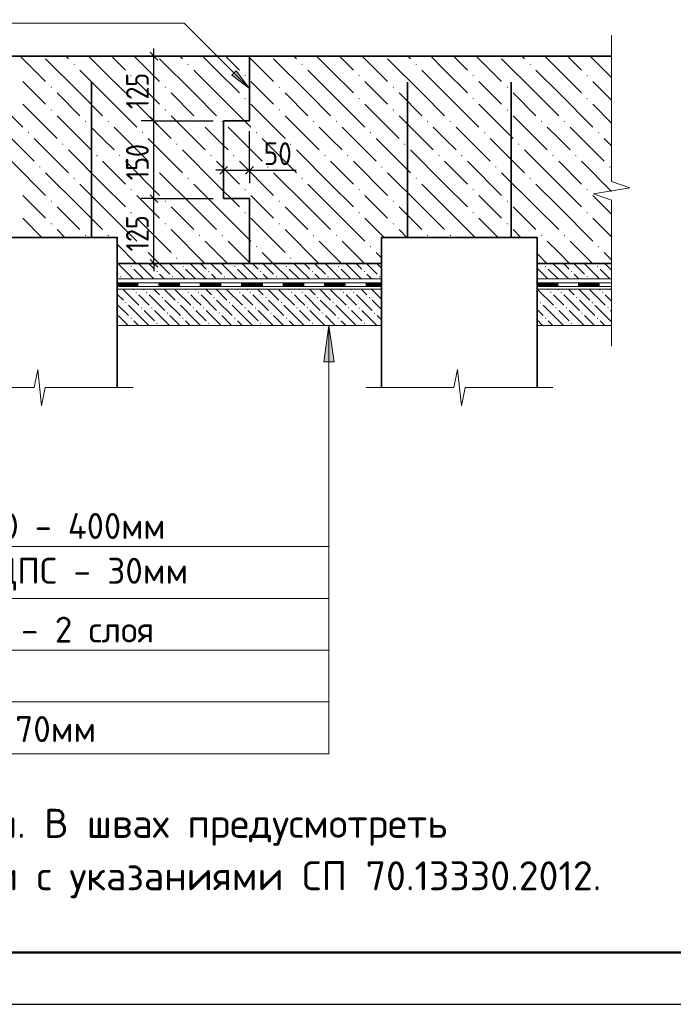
# Model space of a CAD drawing. Header units: millimetres. Extents: x 0 to 42000, y 0 to 29700.
# Tile 4 of 18: x 15233 to 21539, y 0 to 9503. Entities that reach past the tile are written whole.
import ezdxf

# ---------------------------------------------------------------- set-up
doc = ezdxf.new("R2010")
doc.units = ezdxf.units.MM
for name, color, linetype, lineweight in [('Standard', 7, 'Continuous', 25), ('Позиционная метка номер позиции', 7, 'Continuous', 13), ('Примечания_1', 7, 'Continuous', 13), ('Текст_ общее', 7, 'Continuous', 25)]:
    doc.layers.add(name, color=color, linetype=linetype, lineweight=lineweight)
doc.layers.add('Размерная выноска', color=7, linetype='Continuous')
doc.styles.add('ISOCPEUR', font='txt')

msp = doc.modelspace()

# ---------------------------------------------------------------- hatches: boundary and pattern name
at = {"layer": 'Standard', "linetype": 'Continuous', "lineweight": 13, "transparency": 33554687}
for points in [[(15758.3, 9065.4), (15751.8, 9071.9), (15758.3, 9078.4), (15764.8, 9071.9)], [(16858.3, 9065.4), (16851.8, 9071.9), (16858.3, 9078.4), (16864.8, 9071.9)], [(17958.3, 9065.4), (17951.8, 9071.9), (17958.3, 9078.4), (17964.8, 9071.9)], [(19058.3, 9065.4), (19051.8, 9071.9), (19058.3, 9078.4), (19064.8, 9071.9)], [(20158.3, 9065.4), (20151.8, 9071.9), (20158.3, 9078.4), (20164.8, 9071.9)], [(16308.3, 8955.4), (16301.8, 8961.9), (16308.3, 8968.4), (16314.8, 8961.9)], [(17408.3, 8955.4), (17401.8, 8961.9), (17408.3, 8968.4), (17414.8, 8961.9)], [(18508.3, 8955.4), (18501.8, 8961.9), (18508.3, 8968.4), (18514.8, 8961.9)], [(19608.3, 8955.4), (19601.8, 8961.9), (19608.3, 8968.4), (19614.8, 8961.9)], [(20708.3, 8955.4), (20701.8, 8961.9), (20708.3, 8968.4), (20714.8, 8961.9)], [(15538.3, 8845.4), (15531.8, 8851.9), (15538.3, 8858.4), (15544.8, 8851.9)], [(16638.3, 8845.4), (16631.8, 8851.9), (16638.3, 8858.4), (16644.8, 8851.9)], [(17738.3, 8845.4), (17731.8, 8851.9), (17738.3, 8858.4), (17744.8, 8851.9)], [(18838.3, 8845.4), (18831.8, 8851.9), (18838.3, 8858.4), (18844.8, 8851.9)], [(19938.3, 8845.4), (19931.8, 8851.9), (19938.3, 8858.4), (19944.8, 8851.9)], [(16308.3, 8735.4), (16301.8, 8741.9), (16308.3, 8748.4), (16314.8, 8741.9)], [(17408.3, 8735.4), (17401.8, 8741.9), (17408.3, 8748.4), (17414.8, 8741.9)], [(18508.3, 8735.4), (18501.8, 8741.9), (18508.3, 8748.4), (18514.8, 8741.9)], [(19608.3, 8735.4), (19601.8, 8741.9), (19608.3, 8748.4), (19614.8, 8741.9)], [(20708.3, 8735.4), (20701.8, 8741.9), (20708.3, 8748.4), (20714.8, 8741.9)], [(15538.3, 8625.4), (15531.8, 8631.9), (15538.3, 8638.4), (15544.8, 8631.9)], [(16638.3, 8625.4), (16631.8, 8631.9), (16638.3, 8638.4), (16644.8, 8631.9)], [(17738.3, 8625.4), (17731.8, 8631.9), (17738.3, 8638.4), (17744.8, 8631.9)], [(18838.3, 8625.4), (18831.8, 8631.9), (18838.3, 8638.4), (18844.8, 8631.9)], [(19938.3, 8625.4), (19931.8, 8631.9), (19938.3, 8638.4), (19944.8, 8631.9)], [(15868.3, 8515.4), (15861.8, 8521.9), (15868.3, 8528.4), (15874.8, 8521.9)], [(16088.3, 8515.4), (16081.8, 8521.9), (16088.3, 8528.4), (16094.8, 8521.9)], [(16968.3, 8515.4), (16961.8, 8521.9), (16968.3, 8528.4), (16974.8, 8521.9)], [(17188.3, 8515.4), (17181.8, 8521.9), (17188.3, 8528.4), (17194.8, 8521.9)], [(18068.3, 8515.4), (18061.8, 8521.9), (18068.3, 8528.4), (18074.8, 8521.9)], [(18288.3, 8515.4), (18281.8, 8521.9), (18288.3, 8528.4), (18294.8, 8521.9)], [(19168.3, 8515.4), (19161.8, 8521.9), (19168.3, 8528.4), (19174.8, 8521.9)], [(19388.3, 8515.4), (19381.8, 8521.9), (19388.3, 8528.4), (19394.8, 8521.9)], [(20268.3, 8515.4), (20261.8, 8521.9), (20268.3, 8528.4), (20274.8, 8521.9)], [(20488.3, 8515.4), (20481.8, 8521.9), (20488.3, 8528.4), (20494.8, 8521.9)], [(15318.3, 8405.4), (15311.8, 8411.9), (15318.3, 8418.4), (15324.8, 8411.9)], [(16418.3, 8405.4), (16411.8, 8411.9), (16418.3, 8418.4), (16424.8, 8411.9)], [(17518.3, 8405.4), (17511.8, 8411.9), (17518.3, 8418.4), (17524.8, 8411.9)], [(18618.3, 8405.4), (18611.8, 8411.9), (18618.3, 8418.4), (18624.8, 8411.9)], [(19718.3, 8405.4), (19711.8, 8411.9), (19718.3, 8418.4), (19724.8, 8411.9)], [(20818.3, 8405.4), (20811.8, 8411.9), (20818.3, 8418.4), (20824.8, 8411.9)], [(15648.3, 8295.4), (15641.8, 8301.9), (15648.3, 8308.4), (15654.8, 8301.9)], [(16748.3, 8295.4), (16741.8, 8301.9), (16748.3, 8308.4), (16754.8, 8301.9)], [(17848.3, 8295.4), (17841.8, 8301.9), (17848.3, 8308.4), (17854.8, 8301.9)], [(18948.3, 8295.4), (18941.8, 8301.9), (18948.3, 8308.4), (18954.8, 8301.9)], [(20048.3, 8295.4), (20041.8, 8301.9), (20048.3, 8308.4), (20054.8, 8301.9)], [(15978.3, 8185.4), (15971.8, 8191.9), (15978.3, 8198.4), (15984.8, 8191.9)], [(16198.3, 8185.4), (16191.8, 8191.9), (16198.3, 8198.4), (16204.8, 8191.9)], [(17078.3, 8185.4), (17071.8, 8191.9), (17078.3, 8198.4), (17084.8, 8191.9)], [(17298.3, 8185.4), (17291.8, 8191.9), (17298.3, 8198.4), (17304.8, 8191.9)], [(18178.3, 8185.4), (18171.8, 8191.9), (18178.3, 8198.4), (18184.8, 8191.9)], [(18398.3, 8185.4), (18391.8, 8191.9), (18398.3, 8198.4), (18404.8, 8191.9)], [(19278.3, 8185.4), (19271.8, 8191.9), (19278.3, 8198.4), (19284.8, 8191.9)], [(19498.3, 8185.4), (19491.8, 8191.9), (19498.3, 8198.4), (19504.8, 8191.9)], [(20378.3, 8185.4), (20371.8, 8191.9), (20378.3, 8198.4), (20384.8, 8191.9)], [(20598.3, 8185.4), (20591.8, 8191.9), (20598.3, 8198.4), (20604.8, 8191.9)], [(15428.3, 8075.4), (15421.8, 8081.9), (15428.3, 8088.4), (15434.8, 8081.9)], [(16528.3, 8075.4), (16521.8, 8081.9), (16528.3, 8088.4), (16534.8, 8081.9)], [(17628.3, 8075.4), (17621.8, 8081.9), (17628.3, 8088.4), (17634.8, 8081.9)], [(18728.3, 8075.4), (18721.8, 8081.9), (18728.3, 8088.4), (18734.8, 8081.9)], [(19828.3, 8075.4), (19821.8, 8081.9), (19828.3, 8088.4), (19834.8, 8081.9)], [(20928.3, 8075.4), (20921.8, 8081.9), (20928.3, 8088.4), (20934.8, 8081.9)], [(15758.3, 7965.4), (15751.8, 7971.9), (15758.3, 7978.4), (15764.8, 7971.9)], [(16858.3, 7965.4), (16851.8, 7971.9), (16858.3, 7978.4), (16864.8, 7971.9)], [(17958.3, 7965.4), (17951.8, 7971.9), (17958.3, 7978.4), (17964.8, 7971.9)], [(19058.3, 7965.4), (19051.8, 7971.9), (19058.3, 7978.4), (19064.8, 7971.9)], [(20158.3, 7965.4), (20151.8, 7971.9), (20158.3, 7978.4), (20164.8, 7971.9)], [(16308.3, 7855.4), (16301.8, 7861.9), (16308.3, 7868.4), (16314.8, 7861.9)], [(17408.3, 7855.4), (17401.8, 7861.9), (17408.3, 7868.4), (17414.8, 7861.9)], [(18508.3, 7855.4), (18501.8, 7861.9), (18508.3, 7868.4), (18514.8, 7861.9)], [(19608.3, 7855.4), (19601.8, 7861.9), (19608.3, 7868.4), (19614.8, 7861.9)], [(20708.3, 7855.4), (20701.8, 7861.9), (20708.3, 7868.4), (20714.8, 7861.9)], [(15538.3, 7745.4), (15531.8, 7751.9), (15538.3, 7758.4), (15544.8, 7751.9)], [(16638.3, 7745.4), (16631.8, 7751.9), (16638.3, 7758.4), (16644.8, 7751.9)], [(17738.3, 7745.4), (17731.8, 7751.9), (17738.3, 7758.4), (17744.8, 7751.9)], [(18838.3, 7745.4), (18831.8, 7751.9), (18838.3, 7758.4), (18844.8, 7751.9)], [(19938.3, 7745.4), (19931.8, 7751.9), (19938.3, 7758.4), (19944.8, 7751.9)], [(16308.3, 7635.4), (16301.8, 7641.9), (16308.3, 7648.4), (16314.8, 7641.9)], [(17408.3, 7635.4), (17401.8, 7641.9), (17408.3, 7648.4), (17414.8, 7641.9)], [(18508.3, 7635.4), (18501.8, 7641.9), (18508.3, 7648.4), (18514.8, 7641.9)], [(19608.3, 7635.4), (19601.8, 7641.9), (19608.3, 7648.4), (19614.8, 7641.9)], [(20708.3, 7635.4), (20701.8, 7641.9), (20708.3, 7648.4), (20714.8, 7641.9)], [(15538.3, 7525.4), (15531.8, 7531.9), (15538.3, 7538.4), (15544.8, 7531.9)], [(16638.3, 7525.4), (16631.8, 7531.9), (16638.3, 7538.4), (16644.8, 7531.9)], [(17738.3, 7525.4), (17731.8, 7531.9), (17738.3, 7538.4), (17744.8, 7531.9)], [(18838.3, 7525.4), (18831.8, 7531.9), (18838.3, 7538.4), (18844.8, 7531.9)], [(19938.3, 7525.4), (19931.8, 7531.9), (19938.3, 7538.4), (19944.8, 7531.9)], [(15868.3, 7415.4), (15861.8, 7421.9), (15868.3, 7428.4), (15874.8, 7421.9)], [(16088.3, 7415.4), (16081.8, 7421.9), (16088.3, 7428.4), (16094.8, 7421.9)], [(16968.3, 7415.4), (16961.8, 7421.9), (16968.3, 7428.4), (16974.8, 7421.9)], [(17188.3, 7415.4), (17181.8, 7421.9), (17188.3, 7428.4), (17194.8, 7421.9)], [(18068.3, 7415.4), (18061.8, 7421.9), (18068.3, 7428.4), (18074.8, 7421.9)], [(18288.3, 7415.4), (18281.8, 7421.9), (18288.3, 7428.4), (18294.8, 7421.9)], [(19168.3, 7415.4), (19161.8, 7421.9), (19168.3, 7428.4), (19174.8, 7421.9)], [(19388.3, 7415.4), (19381.8, 7421.9), (19388.3, 7428.4), (19394.8, 7421.9)], [(20268.3, 7415.4), (20261.8, 7421.9), (20268.3, 7428.4), (20274.8, 7421.9)], [(20488.3, 7415.4), (20481.8, 7421.9), (20488.3, 7428.4), (20494.8, 7421.9)], [(16418.3, 7305.4), (16411.8, 7311.9), (16418.3, 7318.4), (16424.8, 7311.9)], [(17518.3, 7305.4), (17511.8, 7311.9), (17518.3, 7318.4), (17524.8, 7311.9)], [(18618.3, 7305.4), (18611.8, 7311.9), (18618.3, 7318.4), (18624.8, 7311.9)], [(20818.3, 7305.4), (20811.8, 7311.9), (20818.3, 7318.4), (20824.8, 7311.9)], [(16308.3, 7115.4), (16301.8, 7121.9), (16308.3, 7128.4), (16314.8, 7121.9)], [(16748.3, 7195.4), (16741.8, 7201.9), (16748.3, 7208.4), (16754.8, 7201.9)], [(16808.3, 7115.4), (16801.8, 7121.9), (16808.3, 7128.4), (16814.8, 7121.9)], [(17308.3, 7115.4), (17301.8, 7121.9), (17308.3, 7128.4), (17314.8, 7121.9)], [(17808.3, 7115.4), (17801.8, 7121.9), (17808.3, 7128.4), (17814.8, 7121.9)], [(17848.3, 7195.4), (17841.8, 7201.9), (17848.3, 7208.4), (17854.8, 7201.9)], [(18308.3, 7115.4), (18301.8, 7121.9), (18308.3, 7128.4), (18314.8, 7121.9)], [(20308.3, 7115.4), (20301.8, 7121.9), (20308.3, 7128.4), (20314.8, 7121.9)], [(20808.3, 7115.4), (20801.8, 7121.9), (20808.3, 7128.4), (20814.8, 7121.9)], [(16558.3, 7065.4), (16551.8, 7071.9), (16558.3, 7078.4), (16564.8, 7071.9)], [(17058.3, 7065.4), (17051.8, 7071.9), (17058.3, 7078.4), (17064.8, 7071.9)], [(17558.3, 7065.4), (17551.8, 7071.9), (17558.3, 7078.4), (17564.8, 7071.9)], [(18058.3, 7065.4), (18051.8, 7071.9), (18058.3, 7078.4), (18064.8, 7071.9)], [(18558.3, 7065.4), (18551.8, 7071.9), (18558.3, 7078.4), (18564.8, 7071.9)], [(20558.3, 7065.4), (20551.8, 7071.9), (20558.3, 7078.4), (20564.8, 7071.9)], [(16208.3, 7015.4), (16201.8, 7021.9), (16208.3, 7028.4), (16214.8, 7021.9)], [(16708.3, 7015.4), (16701.8, 7021.9), (16708.3, 7028.4), (16714.8, 7021.9)], [(17208.3, 7015.4), (17201.8, 7021.9), (17208.3, 7028.4), (17214.8, 7021.9)], [(17708.3, 7015.4), (17701.8, 7021.9), (17708.3, 7028.4), (17714.8, 7021.9)], [(18208.3, 7015.4), (18201.8, 7021.9), (18208.3, 7028.4), (18214.8, 7021.9)], [(18708.3, 7015.4), (18701.8, 7021.9), (18708.3, 7028.4), (18714.8, 7021.9)], [(20708.3, 7015.4), (20701.8, 7021.9), (20708.3, 7028.4), (20714.8, 7021.9)], [(16358.3, 6865.4), (16351.8, 6871.9), (16358.3, 6878.4), (16364.8, 6871.9)], [(16458.3, 6865.4), (16451.8, 6871.9), (16458.3, 6878.4), (16464.8, 6871.9)], [(16858.3, 6865.4), (16851.8, 6871.9), (16858.3, 6878.4), (16864.8, 6871.9)], [(16958.3, 6865.4), (16951.8, 6871.9), (16958.3, 6878.4), (16964.8, 6871.9)], [(17358.3, 6865.4), (17351.8, 6871.9), (17358.3, 6878.4), (17364.8, 6871.9)], [(17458.3, 6865.4), (17451.8, 6871.9), (17458.3, 6878.4), (17464.8, 6871.9)], [(17858.3, 6865.4), (17851.8, 6871.9), (17858.3, 6878.4), (17864.8, 6871.9)], [(17958.3, 6865.4), (17951.8, 6871.9), (17958.3, 6878.4), (17964.8, 6871.9)], [(18358.3, 6865.4), (18351.8, 6871.9), (18358.3, 6878.4), (18364.8, 6871.9)], [(18458.3, 6865.4), (18451.8, 6871.9), (18458.3, 6878.4), (18464.8, 6871.9)], [(20358.3, 6865.4), (20351.8, 6871.9), (20358.3, 6878.4), (20364.8, 6871.9)], [(20458.3, 6865.4), (20451.8, 6871.9), (20458.3, 6878.4), (20464.8, 6871.9)], [(20858.3, 6865.4), (20851.8, 6871.9), (20858.3, 6878.4), (20864.8, 6871.9)], [(16258.3, 6765.4), (16251.8, 6771.9), (16258.3, 6778.4), (16264.8, 6771.9)], [(16608.3, 6815.4), (16601.8, 6821.9), (16608.3, 6828.4), (16614.8, 6821.9)], [(16758.3, 6765.4), (16751.8, 6771.9), (16758.3, 6778.4), (16764.8, 6771.9)], [(17108.3, 6815.4), (17101.8, 6821.9), (17108.3, 6828.4), (17114.8, 6821.9)], [(17258.3, 6765.4), (17251.8, 6771.9), (17258.3, 6778.4), (17264.8, 6771.9)], [(17608.3, 6815.4), (17601.8, 6821.9), (17608.3, 6828.4), (17614.8, 6821.9)], [(17758.3, 6765.4), (17751.8, 6771.9), (17758.3, 6778.4), (17764.8, 6771.9)], [(18108.3, 6815.4), (18101.8, 6821.9), (18108.3, 6828.4), (18114.8, 6821.9)], [(18258.3, 6765.4), (18251.8, 6771.9), (18258.3, 6778.4), (18264.8, 6771.9)], [(18608.3, 6815.4), (18601.8, 6821.9), (18608.3, 6828.4), (18614.8, 6821.9)], [(20258.3, 6765.4), (20251.8, 6771.9), (20258.3, 6778.4), (20264.8, 6771.9)], [(20608.3, 6815.4), (20601.8, 6821.9), (20608.3, 6828.4), (20614.8, 6821.9)], [(20758.3, 6765.4), (20751.8, 6771.9), (20758.3, 6778.4), (20764.8, 6771.9)], [(16408.3, 6715.4), (16401.8, 6721.9), (16408.3, 6728.4), (16414.8, 6721.9)], [(16508.3, 6715.4), (16501.8, 6721.9), (16508.3, 6728.4), (16514.8, 6721.9)], [(16658.3, 6665.4), (16651.8, 6671.9), (16658.3, 6678.4), (16664.8, 6671.9)], [(16908.3, 6715.4), (16901.8, 6721.9), (16908.3, 6728.4), (16914.8, 6721.9)], [(17008.3, 6715.4), (17001.8, 6721.9), (17008.3, 6728.4), (17014.8, 6721.9)], [(17158.3, 6665.4), (17151.8, 6671.9), (17158.3, 6678.4), (17164.8, 6671.9)], [(17408.3, 6715.4), (17401.8, 6721.9), (17408.3, 6728.4), (17414.8, 6721.9)], [(17508.3, 6715.4), (17501.8, 6721.9), (17508.3, 6728.4), (17514.8, 6721.9)], [(17658.3, 6665.4), (17651.8, 6671.9), (17658.3, 6678.4), (17664.8, 6671.9)], [(17908.3, 6715.4), (17901.8, 6721.9), (17908.3, 6728.4), (17914.8, 6721.9)], [(18008.3, 6715.4), (18001.8, 6721.9), (18008.3, 6728.4), (18014.8, 6721.9)], [(18158.3, 6665.4), (18151.8, 6671.9), (18158.3, 6678.4), (18164.8, 6671.9)], [(18408.3, 6715.4), (18401.8, 6721.9), (18408.3, 6728.4), (18414.8, 6721.9)], [(18508.3, 6715.4), (18501.8, 6721.9), (18508.3, 6728.4), (18514.8, 6721.9)], [(18658.3, 6665.4), (18651.8, 6671.9), (18658.3, 6678.4), (18664.8, 6671.9)], [(20408.3, 6715.4), (20401.8, 6721.9), (20408.3, 6728.4), (20414.8, 6721.9)], [(20508.3, 6715.4), (20501.8, 6721.9), (20508.3, 6728.4), (20514.8, 6721.9)], [(20658.3, 6665.4), (20651.8, 6671.9), (20658.3, 6678.4), (20664.8, 6671.9)], [(20908.3, 6715.4), (20901.8, 6721.9), (20908.3, 6728.4), (20914.8, 6721.9)], [(16308.3, 6615.4), (16301.8, 6621.9), (16308.3, 6628.4), (16314.8, 6621.9)], [(16558.3, 6565.4), (16551.8, 6571.9), (16558.3, 6578.4), (16564.8, 6571.9)], [(16808.3, 6615.4), (16801.8, 6621.9), (16808.3, 6628.4), (16814.8, 6621.9)], [(17058.3, 6565.4), (17051.8, 6571.9), (17058.3, 6578.4), (17064.8, 6571.9)], [(17308.3, 6615.4), (17301.8, 6621.9), (17308.3, 6628.4), (17314.8, 6621.9)], [(17558.3, 6565.4), (17551.8, 6571.9), (17558.3, 6578.4), (17564.8, 6571.9)], [(17808.3, 6615.4), (17801.8, 6621.9), (17808.3, 6628.4), (17814.8, 6621.9)], [(18058.3, 6565.4), (18051.8, 6571.9), (18058.3, 6578.4), (18064.8, 6571.9)], [(18308.3, 6615.4), (18301.8, 6621.9), (18308.3, 6628.4), (18314.8, 6621.9)], [(18558.3, 6565.4), (18551.8, 6571.9), (18558.3, 6578.4), (18564.8, 6571.9)], [(20308.3, 6615.4), (20301.8, 6621.9), (20308.3, 6628.4), (20314.8, 6621.9)], [(20558.3, 6565.4), (20551.8, 6571.9), (20558.3, 6578.4), (20564.8, 6571.9)], [(20808.3, 6615.4), (20801.8, 6621.9), (20808.3, 6628.4), (20814.8, 6621.9)], [(18166.1, 6201.8), (18216.1, 6551.8), (18266.1, 6201.8)]]:
    msp.add_hatch(color=7, dxfattribs=at).paths.add_polyline_path(points, flags=16)
at = {"layer": 'Позиционная метка номер позиции', "linetype": 'Continuous', "lineweight": 13, "transparency": 33554687}
msp.add_hatch(color=7, dxfattribs=at).paths.add_polyline_path([(17323.3, 9009), (17450.6, 8839.3), (17280.9, 8966.6)], flags=16)

# ---------------------------------------------------------------- linework, layer by layer
at = {"layer": 'Standard', "color": 7, "linetype": 'Continuous', "lineweight": -3, "transparency": 33554687}
for p, q in [((16529, 9151.8), (16529, 9226.8)), ((16529, 8526.8), (16529, 9151.8)), ((16529, 7776.8), (16529, 8526.8)), ((17200.6, 8049.8), (17125.6, 8049.8)), ((17200.6, 8049.8), (17450.6, 8049.8)), ((17450.6, 8049.8), (17525.6, 8049.8)), ((16529, 7151.8), (16529, 7076.8))]:
    msp.add_line(p, q, dxfattribs=at)
at = {"layer": 'Standard', "color": 7, "linetype": 'Continuous', "lineweight": 35, "transparency": 33554687}
for p, q in [((13994.2, 9151.8), (20944.2, 9151.8)), ((17450.6, 9151.8), (17450.6, 8526.8)), ((15924.6, 7401.8), (15924.6, 8901.8)), ((18974.6, 7401.8), (18974.6, 8901.8)), ((19974.6, 7401.8), (19974.6, 8901.8)), ((17200.6, 7776.8), (17200.6, 8526.8)), ((17200.6, 8526.8), (17450.6, 8526.8)), ((17450.6, 7776.8), (17200.6, 7776.8)), ((17450.6, 7151.8), (17450.6, 7776.8)), ((16174.6, 7151.8), (18724.6, 7151.8)), ((20224.6, 7151.8), (20944.2, 7151.8))]:
    msp.add_line(p, q, dxfattribs=at)
at = {"layer": 'Standard', "color": 253, "linetype": 'Continuous', "lineweight": 13, "true_color": 0xababab, "transparency": 33554687}
for p, q in [((15238.4, 9151.8), (15483.3, 8906.9)), ((15813.3, 8796.9), (15483.3, 9126.9)), ((15678.4, 9151.8), (15703.3, 9126.9)), ((16033.3, 9016.9), (15898.4, 9151.8)), ((16118.4, 9151.8), (16253.3, 9016.9)), ((16338.4, 9151.8), (16583.3, 8906.9)), ((16913.3, 8796.9), (16583.3, 9126.9)), ((16778.4, 9151.8), (16803.3, 9126.9)), ((17133.3, 9016.9), (16998.4, 9151.8)), ((17218.4, 9151.8), (17353.3, 9016.9)), ((17438.4, 9151.8), (17450.6, 9139.6)), ((17450.6, 9139.6), (17683.3, 8906.9)), ((18013.3, 8796.9), (17683.3, 9126.9)), ((17878.4, 9151.8), (17903.3, 9126.9)), ((18233.3, 9016.9), (18098.4, 9151.8)), ((18318.4, 9151.8), (18453.3, 9016.9)), ((18538.4, 9151.8), (18783.3, 8906.9)), ((19113.3, 8796.9), (18783.3, 9126.9)), ((18978.4, 9151.8), (19003.3, 9126.9)), ((19333.3, 9016.9), (19198.4, 9151.8)), ((19418.4, 9151.8), (19553.3, 9016.9)), ((19638.4, 9151.8), (19883.3, 8906.9)), ((20213.3, 8796.9), (19883.3, 9126.9)), ((20078.4, 9151.8), (20103.3, 9126.9)), ((20433.3, 9016.9), (20298.4, 9151.8)), ((20518.4, 9151.8), (20653.3, 9016.9)), ((20738.4, 9151.8), (20944.2, 8946)), ((15813.3, 9016.9), (16033.3, 8796.9)), ((16033.3, 9016.9), (16253.3, 8796.9)), ((16913.3, 9016.9), (17133.3, 8796.9)), ((17133.3, 9016.9), (17353.3, 8796.9)), ((18013.3, 9016.9), (18233.3, 8796.9)), ((18233.3, 9016.9), (18453.3, 8796.9)), ((19113.3, 9016.9), (19333.3, 8796.9)), ((19333.3, 9016.9), (19553.3, 8796.9)), ((20213.3, 9016.9), (20433.3, 8796.9)), ((20433.3, 9016.9), (20653.3, 8796.9)), ((15373.3, 8796.9), (15263.3, 8906.9)), ((16473.3, 8796.9), (16363.3, 8906.9)), ((17573.3, 8796.9), (17463.3, 8906.9)), ((18673.3, 8796.9), (18563.3, 8906.9)), ((19773.3, 8796.9), (19663.3, 8906.9)), ((20873.3, 8796.9), (20763.3, 8906.9)), ((14933.3, 8796.9), (15263.3, 8466.9)), ((15483.3, 8686.9), (15373.3, 8796.9)), ((15593.3, 8796.9), (15813.3, 8576.9)), ((15813.3, 8796.9), (16033.3, 8576.9)), ((16033.3, 8796.9), (16363.3, 8466.9)), ((16583.3, 8686.9), (16473.3, 8796.9)), ((16693.3, 8796.9), (16913.3, 8576.9)), ((16913.3, 8796.9), (17133.3, 8576.9)), ((17133.3, 8796.9), (17403.4, 8526.8)), ((17683.3, 8686.9), (17573.3, 8796.9)), ((17793.3, 8796.9), (18013.3, 8576.9)), ((18013.3, 8796.9), (18233.3, 8576.9)), ((18233.3, 8796.9), (18563.3, 8466.9)), ((18783.3, 8686.9), (18673.3, 8796.9)), ((18893.3, 8796.9), (19113.3, 8576.9)), ((19113.3, 8796.9), (19333.3, 8576.9)), ((19333.3, 8796.9), (19663.3, 8466.9)), ((19883.3, 8686.9), (19773.3, 8796.9)), ((19993.3, 8796.9), (20213.3, 8576.9)), ((20213.3, 8796.9), (20433.3, 8576.9)), ((20433.3, 8796.9), (20763.3, 8466.9)), ((20944.2, 8726), (20873.3, 8796.9)), ((15263.3, 8686.9), (15593.3, 8356.9)), ((16363.3, 8686.9), (16693.3, 8356.9)), ((17463.3, 8686.9), (17793.3, 8356.9)), ((18563.3, 8686.9), (18893.3, 8356.9)), ((19663.3, 8686.9), (19993.3, 8356.9)), ((20763.3, 8686.9), (20944.2, 8506)), ((15593.3, 8576.9), (15923.3, 8246.9)), ((16693.3, 8576.9), (17023.3, 8246.9)), ((17793.3, 8576.9), (18123.3, 8246.9)), ((18893.3, 8576.9), (19223.3, 8246.9)), ((19993.3, 8576.9), (20323.3, 8246.9)), ((15043.3, 8466.9), (15373.3, 8136.9)), ((16033.3, 8356.9), (15923.3, 8466.9)), ((16143.3, 8466.9), (16473.3, 8136.9)), ((17133.3, 8356.9), (17023.3, 8466.9)), ((17243.3, 8466.9), (17573.3, 8136.9)), ((17403.4, 8526.8), (17463.3, 8466.9)), ((18233.3, 8356.9), (18123.3, 8466.9)), ((18343.3, 8466.9), (18673.3, 8136.9)), ((19333.3, 8356.9), (19223.3, 8466.9)), ((19443.3, 8466.9), (19773.3, 8136.9)), ((20433.3, 8356.9), (20323.3, 8466.9)), ((20543.3, 8466.9), (20873.3, 8136.9)), ((15373.3, 8356.9), (15703.3, 8026.9)), ((16143.3, 8246.9), (16033.3, 8356.9)), ((16473.3, 8356.9), (16803.3, 8026.9)), ((17200.6, 8289.6), (17133.3, 8356.9)), ((17243.3, 8246.9), (17200.6, 8289.6)), ((17573.3, 8356.9), (17903.3, 8026.9)), ((18343.3, 8246.9), (18233.3, 8356.9)), ((18673.3, 8356.9), (19003.3, 8026.9)), ((19443.3, 8246.9), (19333.3, 8356.9)), ((19773.3, 8356.9), (20103.3, 8026.9)), ((20543.3, 8246.9), (20433.3, 8356.9)), ((20873.3, 8356.9), (20944.2, 8286)), ((16033.3, 7916.9), (15703.3, 8246.9)), ((17133.3, 7916.9), (16803.3, 8246.9)), ((18233.3, 7916.9), (17903.3, 8246.9)), ((19333.3, 7916.9), (19003.3, 8246.9)), ((20433.3, 7916.9), (20103.3, 8246.9)), ((15153.3, 8136.9), (15483.3, 7806.9)), ((16033.3, 8136.9), (16253.3, 7916.9)), ((16253.3, 8136.9), (16583.3, 7806.9)), ((17133.3, 8136.9), (17200.6, 8069.6)), ((17353.3, 8136.9), (17683.3, 7806.9)), ((18233.3, 8136.9), (18453.3, 7916.9)), ((18453.3, 8136.9), (18783.3, 7806.9)), ((19333.3, 8136.9), (19553.3, 7916.9)), ((19553.3, 8136.9), (19883.3, 7806.9)), ((20433.3, 8136.9), (20653.3, 7916.9)), ((20653.3, 8136.9), (20944.2, 7846)), ((15813.3, 7696.9), (15483.3, 8026.9)), ((16913.3, 7696.9), (16583.3, 8026.9)), ((17200.6, 8069.6), (17353.3, 7916.9)), ((18013.3, 7696.9), (17683.3, 8026.9)), ((19113.3, 7696.9), (18783.3, 8026.9)), ((20213.3, 7696.9), (19883.3, 8026.9)), ((15813.3, 7916.9), (16033.3, 7696.9)), ((16033.3, 7916.9), (16253.3, 7696.9)), ((16913.3, 7916.9), (17133.3, 7696.9)), ((17133.3, 7916.9), (17200.6, 7849.6)), ((18013.3, 7916.9), (18233.3, 7696.9)), ((18233.3, 7916.9), (18453.3, 7696.9)), ((19113.3, 7916.9), (19333.3, 7696.9)), ((19333.3, 7916.9), (19553.3, 7696.9)), ((20213.3, 7916.9), (20433.3, 7696.9)), ((20433.3, 7916.9), (20653.3, 7696.9)), ((15373.3, 7696.9), (15263.3, 7806.9)), ((16473.3, 7696.9), (16363.3, 7806.9)), ((17200.6, 7849.6), (17273.4, 7776.8)), ((17573.3, 7696.9), (17463.3, 7806.9)), ((18673.3, 7696.9), (18563.3, 7806.9)), ((19773.3, 7696.9), (19663.3, 7806.9)), ((20873.3, 7696.9), (20763.3, 7806.9)), ((17273.4, 7776.8), (17353.3, 7696.9)), ((15483.3, 7586.9), (15373.3, 7696.9)), ((15593.3, 7696.9), (15813.3, 7476.9)), ((15813.3, 7696.9), (16033.3, 7476.9)), ((16033.3, 7696.9), (16363.3, 7366.9)), ((16583.3, 7586.9), (16473.3, 7696.9)), ((16693.3, 7696.9), (16913.3, 7476.9)), ((16913.3, 7696.9), (17133.3, 7476.9)), ((17133.3, 7696.9), (17450.6, 7379.7)), ((17683.3, 7586.9), (17573.3, 7696.9)), ((17793.3, 7696.9), (18013.3, 7476.9)), ((18013.3, 7696.9), (18233.3, 7476.9)), ((18233.3, 7696.9), (18563.3, 7366.9)), ((18783.3, 7586.9), (18673.3, 7696.9)), ((18893.3, 7696.9), (19113.3, 7476.9)), ((19113.3, 7696.9), (19333.3, 7476.9)), ((19333.3, 7696.9), (19628.4, 7401.8)), ((19883.3, 7586.9), (19773.3, 7696.9)), ((19993.3, 7696.9), (20213.3, 7476.9)), ((20213.3, 7696.9), (20433.3, 7476.9)), ((20433.3, 7696.9), (20763.3, 7366.9)), ((20944.2, 7626), (20873.3, 7696.9)), ((15263.3, 7586.9), (15448.4, 7401.8)), ((16363.3, 7586.9), (16693.3, 7256.9)), ((17463.3, 7586.9), (17793.3, 7256.9)), ((18563.3, 7586.9), (18748.4, 7401.8)), ((19663.3, 7586.9), (19848.4, 7401.8)), ((20763.3, 7586.9), (20944.2, 7406)), ((15593.3, 7476.9), (15668.4, 7401.8)), ((16693.3, 7476.9), (17018.4, 7151.8)), ((17793.3, 7476.9), (18118.4, 7151.8)), ((18893.3, 7476.9), (18968.4, 7401.8)), ((19993.3, 7476.9), (20068.4, 7401.8)), ((16174.6, 7335.7), (16358.4, 7151.8)), ((17133.3, 7256.9), (17023.3, 7366.9)), ((17243.3, 7366.9), (17450.6, 7159.6)), ((17450.6, 7379.7), (17463.3, 7366.9)), ((18233.3, 7256.9), (18123.3, 7366.9)), ((18343.3, 7366.9), (18558.4, 7151.8)), ((20433.3, 7256.9), (20323.3, 7366.9)), ((20543.3, 7366.9), (20758.4, 7151.8)), ((16473.3, 7256.9), (16578.4, 7151.8)), ((17238.4, 7151.8), (17133.3, 7256.9)), ((17573.3, 7256.9), (17678.4, 7151.8)), ((18338.4, 7151.8), (18233.3, 7256.9)), ((18673.3, 7256.9), (18724.6, 7205.7)), ((20224.6, 7245.7), (20318.4, 7151.8)), ((20538.4, 7151.8), (20433.3, 7256.9)), ((20873.3, 7256.9), (20944.2, 7186)), ((16328.4, 7001.8), (16183.3, 7146.9)), ((16278.4, 7151.8), (16283.3, 7146.9)), ((16433.3, 7096.9), (16378.4, 7151.8)), ((16478.4, 7151.8), (16533.3, 7096.9)), ((16578.4, 7151.8), (16683.3, 7046.9)), ((16828.4, 7001.8), (16683.3, 7146.9)), ((16778.4, 7151.8), (16783.3, 7146.9)), ((16933.3, 7096.9), (16878.4, 7151.8)), ((16978.4, 7151.8), (17033.3, 7096.9)), ((17078.4, 7151.8), (17183.3, 7046.9)), ((17328.4, 7001.8), (17183.3, 7146.9)), ((17278.4, 7151.8), (17283.3, 7146.9)), ((17433.3, 7096.9), (17378.4, 7151.8)), ((17450.6, 7159.6), (17458.4, 7151.8)), ((17478.4, 7151.8), (17533.3, 7096.9)), ((17578.4, 7151.8), (17683.3, 7046.9)), ((17828.4, 7001.8), (17683.3, 7146.9)), ((17778.4, 7151.8), (17783.3, 7146.9)), ((17933.3, 7096.9), (17878.4, 7151.8)), ((17978.4, 7151.8), (18033.3, 7096.9)), ((18078.4, 7151.8), (18183.3, 7046.9)), ((18328.4, 7001.8), (18183.3, 7146.9)), ((18278.4, 7151.8), (18283.3, 7146.9)), ((18433.3, 7096.9), (18378.4, 7151.8)), ((18478.4, 7151.8), (18533.3, 7096.9)), ((18578.4, 7151.8), (18683.3, 7046.9)), ((18724.6, 7105.6), (18683.3, 7146.9)), ((20278.4, 7151.8), (20283.3, 7146.9)), ((20433.3, 7096.9), (20378.4, 7151.8)), ((20478.4, 7151.8), (20533.3, 7096.9)), ((20578.4, 7151.8), (20683.3, 7046.9)), ((20828.4, 7001.8), (20683.3, 7146.9)), ((20778.4, 7151.8), (20783.3, 7146.9)), ((20933.3, 7096.9), (20878.4, 7151.8)), ((16174.6, 7055.6), (16183.3, 7046.9)), ((16333.3, 7096.9), (16428.4, 7001.8)), ((16433.3, 7096.9), (16528.4, 7001.8)), ((16628.4, 7001.8), (16583.3, 7046.9)), ((16833.3, 7096.9), (16928.4, 7001.8)), ((16933.3, 7096.9), (17028.4, 7001.8)), ((17128.4, 7001.8), (17083.3, 7046.9)), ((17333.3, 7096.9), (17428.4, 7001.8)), ((17433.3, 7096.9), (17528.4, 7001.8)), ((17628.4, 7001.8), (17583.3, 7046.9)), ((17833.3, 7096.9), (17928.4, 7001.8)), ((17933.3, 7096.9), (18028.4, 7001.8)), ((18128.4, 7001.8), (18083.3, 7046.9)), ((18333.3, 7096.9), (18428.4, 7001.8)), ((18433.3, 7096.9), (18528.4, 7001.8)), ((18628.4, 7001.8), (18583.3, 7046.9)), ((20328.4, 7001.8), (20224.6, 7105.6)), ((20333.3, 7096.9), (20428.4, 7001.8)), ((20433.3, 7096.9), (20528.4, 7001.8)), ((20628.4, 7001.8), (20583.3, 7046.9)), ((20833.3, 7096.9), (20928.4, 7001.8)), ((20933.3, 7096.9), (20944.2, 7086)), ((16174.6, 6855.6), (16233.3, 6796.9)), ((16233.3, 6896.9), (16383.3, 6746.9)), ((16328.4, 6901.8), (16333.3, 6896.9)), ((16433.3, 6796.9), (16383.3, 6846.9)), ((16428.4, 6901.8), (16433.3, 6896.9)), ((16483.3, 6846.9), (16633.3, 6696.9)), ((16528.4, 6901.8), (16583.3, 6846.9)), ((16628.4, 6901.8), (16733.3, 6796.9)), ((16733.3, 6896.9), (16883.3, 6746.9)), ((16828.4, 6901.8), (16833.3, 6896.9)), ((16933.3, 6796.9), (16883.3, 6846.9)), ((16928.4, 6901.8), (16933.3, 6896.9)), ((16983.3, 6846.9), (17133.3, 6696.9)), ((17028.4, 6901.8), (17083.3, 6846.9)), ((17128.4, 6901.8), (17233.3, 6796.9)), ((17233.3, 6896.9), (17383.3, 6746.9)), ((17328.4, 6901.8), (17333.3, 6896.9)), ((17433.3, 6796.9), (17383.3, 6846.9)), ((17428.4, 6901.8), (17433.3, 6896.9)), ((17483.3, 6846.9), (17633.3, 6696.9)), ((17528.4, 6901.8), (17583.3, 6846.9)), ((17628.4, 6901.8), (17733.3, 6796.9)), ((17733.3, 6896.9), (17883.3, 6746.9)), ((17828.4, 6901.8), (17833.3, 6896.9)), ((17933.3, 6796.9), (17883.3, 6846.9)), ((17928.4, 6901.8), (17933.3, 6896.9)), ((17983.3, 6846.9), (18133.3, 6696.9)), ((18028.4, 6901.8), (18083.3, 6846.9)), ((18128.4, 6901.8), (18233.3, 6796.9)), ((18233.3, 6896.9), (18383.3, 6746.9)), ((18328.4, 6901.8), (18333.3, 6896.9)), ((18433.3, 6796.9), (18383.3, 6846.9)), ((18428.4, 6901.8), (18433.3, 6896.9)), ((18483.3, 6846.9), (18633.3, 6696.9)), ((18528.4, 6901.8), (18583.3, 6846.9)), ((18628.4, 6901.8), (18724.6, 6805.7)), ((20233.3, 6896.9), (20383.3, 6746.9)), ((20328.4, 6901.8), (20333.3, 6896.9)), ((20433.3, 6796.9), (20383.3, 6846.9)), ((20428.4, 6901.8), (20433.3, 6896.9)), ((20483.3, 6846.9), (20633.3, 6696.9)), ((20528.4, 6901.8), (20583.3, 6846.9)), ((20628.4, 6901.8), (20733.3, 6796.9)), ((20733.3, 6896.9), (20883.3, 6746.9)), ((20828.4, 6901.8), (20833.3, 6896.9)), ((20933.3, 6796.9), (20883.3, 6846.9)), ((20928.4, 6901.8), (20933.3, 6896.9)), ((16174.6, 6755.6), (16283.3, 6646.9)), ((16483.3, 6746.9), (16433.3, 6796.9)), ((16633.3, 6796.9), (16783.3, 6646.9)), ((16983.3, 6746.9), (16933.3, 6796.9)), ((17133.3, 6796.9), (17283.3, 6646.9)), ((17483.3, 6746.9), (17433.3, 6796.9)), ((17633.3, 6796.9), (17783.3, 6646.9)), ((17983.3, 6746.9), (17933.3, 6796.9)), ((18133.3, 6796.9), (18283.3, 6646.9)), ((18483.3, 6746.9), (18433.3, 6796.9)), ((18633.3, 6796.9), (18724.6, 6705.6)), ((20224.6, 6805.7), (20233.3, 6796.9)), ((20483.3, 6746.9), (20433.3, 6796.9)), ((20633.3, 6796.9), (20783.3, 6646.9)), ((20944.2, 6786), (20933.3, 6796.9)), ((16433.3, 6596.9), (16283.3, 6746.9)), ((16433.3, 6696.9), (16533.3, 6596.9)), ((16533.3, 6696.9), (16678.4, 6551.8)), ((16933.3, 6596.9), (16783.3, 6746.9)), ((16933.3, 6696.9), (17033.3, 6596.9)), ((17033.3, 6696.9), (17178.4, 6551.8)), ((17433.3, 6596.9), (17283.3, 6746.9)), ((17433.3, 6696.9), (17533.3, 6596.9)), ((17533.3, 6696.9), (17678.4, 6551.8)), ((17933.3, 6596.9), (17783.3, 6746.9)), ((17933.3, 6696.9), (18033.3, 6596.9)), ((18033.3, 6696.9), (18178.4, 6551.8)), ((18433.3, 6596.9), (18283.3, 6746.9)), ((18433.3, 6696.9), (18533.3, 6596.9)), ((18533.3, 6696.9), (18678.4, 6551.8)), ((20224.6, 6705.6), (20283.3, 6646.9)), ((20433.3, 6596.9), (20283.3, 6746.9)), ((20433.3, 6696.9), (20533.3, 6596.9)), ((20533.3, 6696.9), (20678.4, 6551.8)), ((20933.3, 6596.9), (20783.3, 6746.9)), ((20933.3, 6696.9), (20944.2, 6686)), ((16278.4, 6551.8), (16183.3, 6646.9)), ((16333.3, 6596.9), (16378.4, 6551.8)), ((16433.3, 6596.9), (16478.4, 6551.8)), ((16778.4, 6551.8), (16683.3, 6646.9)), ((16833.3, 6596.9), (16878.4, 6551.8)), ((16933.3, 6596.9), (16978.4, 6551.8)), ((17278.4, 6551.8), (17183.3, 6646.9)), ((17333.3, 6596.9), (17378.4, 6551.8)), ((17433.3, 6596.9), (17478.4, 6551.8)), ((17778.4, 6551.8), (17683.3, 6646.9)), ((17833.3, 6596.9), (17878.4, 6551.8)), ((17933.3, 6596.9), (17978.4, 6551.8)), ((18278.4, 6551.8), (18183.3, 6646.9)), ((18333.3, 6596.9), (18378.4, 6551.8)), ((18433.3, 6596.9), (18478.4, 6551.8)), ((18724.6, 6605.6), (18683.3, 6646.9)), ((20278.4, 6551.8), (20224.6, 6605.6)), ((20333.3, 6596.9), (20378.4, 6551.8)), ((20433.3, 6596.9), (20478.4, 6551.8)), ((20778.4, 6551.8), (20683.3, 6646.9)), ((20833.3, 6596.9), (20878.4, 6551.8)), ((20933.3, 6596.9), (20944.2, 6586)), ((16174.6, 6555.6), (16178.4, 6551.8))]:
    msp.add_line(p, q, dxfattribs=at)
at = {"layer": 'Standard', "color": 251, "linetype": 'Continuous', "lineweight": -3, "true_color": 0x656565, "transparency": 33554687}
for p, q in [((16529, 9151.8), (16404, 9151.8)), ((16529, 9151.8), (16654, 9151.8)), ((16529, 9151.8), (17100.6, 9151.8)), ((16529, 8526.8), (16404, 8526.8)), ((16529, 8526.8), (16654, 8526.8)), ((16529, 8526.8), (17100.6, 8526.8)), ((17200.6, 8049.8), (17200.6, 8426.8)), ((17450.6, 8049.8), (17450.6, 8426.8)), ((17200.6, 8049.8), (17200.6, 8174.8)), ((17450.6, 8049.8), (17450.6, 8174.8)), ((17200.6, 8049.8), (17200.6, 7924.8)), ((17450.6, 8049.8), (17450.6, 7924.8)), ((16529, 7776.8), (16404, 7776.8)), ((16529, 7776.8), (16654, 7776.8)), ((16529, 7776.8), (17100.6, 7776.8)), ((16529, 7151.8), (16404, 7151.8)), ((16529, 7151.8), (16654, 7151.8)), ((16529, 7151.8), (17350.6, 7151.8))]:
    msp.add_line(p, q, dxfattribs=at)
at = {"layer": 'Standard', "color": 7, "linetype": 'Continuous', "lineweight": 25, "transparency": 33554687}
for p, q in [((16566.5, 9114.3), (16491.5, 9189.3)), ((16566.5, 8489.3), (16491.5, 8564.3)), ((17163.1, 8012.3), (17238.1, 8087.3)), ((17413.1, 8012.3), (17488.1, 8087.3)), ((16566.5, 7739.3), (16491.5, 7814.3)), ((16566.5, 7114.3), (16491.5, 7189.3))]:
    msp.add_line(p, q, dxfattribs=at)
at = {"layer": 'Standard', "color": 7, "linetype": 'Continuous', "lineweight": 13, "transparency": 33554687}
for p, q in [((18724.6, 7001.8), (16174.6, 7001.8)), ((20944.2, 7001.8), (20224.6, 7001.8)), ((18724.6, 6901.8), (16174.6, 6901.8)), ((20944.2, 6901.8), (20224.6, 6901.8)), ((18724.6, 6551.8), (16174.6, 6551.8)), ((18166.1, 6201.8), (18216.1, 6551.8)), ((18216.1, 6551.8), (18216.1, 2417.9)), ((18216.1, 6551.8), (18216.1, 6551.8)), ((18216.1, 6551.8), (18216.1, 6551.8)), ((18216.1, 6551.8), (18216.1, 6551.8)), ((18216.1, 6551.8), (18266.1, 6201.8)), ((20944.2, 6551.8), (20224.6, 6551.8)), ((18266.1, 6201.8), (18166.1, 6201.8)), ((18216.1, 6201.8), (18216.1, 6176.8))]:
    msp.add_line(p, q, dxfattribs=at)
at = {"layer": 'Standard', "color": 7, "linetype": 'Continuous', "lineweight": 18, "transparency": 33554687}
for p, q in [((16174.6, 6964.3), (16574.6, 6964.3)), ((16174.6, 6964.3), (16174.6, 6926.8)), ((16174.6, 6956.8), (16374.6, 6956.8)), ((16174.6, 6949.3), (16374.6, 6949.3)), ((16174.6, 6941.8), (16374.6, 6941.8)), ((16374.6, 6964.3), (16374.6, 6926.8)), ((16574.6, 6964.3), (16974.6, 6964.3)), ((16574.6, 6964.3), (16574.6, 6926.8)), ((16574.6, 6964.3), (16574.6, 6926.8)), ((16574.6, 6956.8), (16774.6, 6956.8)), ((16574.6, 6949.3), (16774.6, 6949.3)), ((16574.6, 6941.8), (16774.6, 6941.8)), ((16774.6, 6964.3), (16774.6, 6926.8)), ((16974.6, 6964.3), (17374.6, 6964.3)), ((16974.6, 6964.3), (16974.6, 6926.8)), ((16974.6, 6964.3), (16974.6, 6926.8)), ((16974.6, 6956.8), (17174.6, 6956.8)), ((16974.6, 6949.3), (17174.6, 6949.3)), ((16974.6, 6941.8), (17174.6, 6941.8)), ((17174.6, 6964.3), (17174.6, 6926.8)), ((17374.6, 6964.3), (17774.6, 6964.3)), ((17374.6, 6964.3), (17374.6, 6926.8)), ((17374.6, 6964.3), (17374.6, 6926.8)), ((17374.6, 6956.8), (17574.6, 6956.8)), ((17374.6, 6949.3), (17574.6, 6949.3)), ((17374.6, 6941.8), (17574.6, 6941.8)), ((17574.6, 6964.3), (17574.6, 6926.8)), ((17774.6, 6964.3), (18174.6, 6964.3)), ((17774.6, 6964.3), (17774.6, 6926.8)), ((17774.6, 6964.3), (17774.6, 6926.8)), ((17774.6, 6956.8), (17974.6, 6956.8)), ((17774.6, 6949.3), (17974.6, 6949.3)), ((17774.6, 6941.8), (17974.6, 6941.8)), ((17974.6, 6964.3), (17974.6, 6926.8)), ((18174.6, 6964.3), (18574.6, 6964.3)), ((18174.6, 6964.3), (18174.6, 6926.8)), ((18174.6, 6964.3), (18174.6, 6926.8)), ((18174.6, 6956.8), (18374.6, 6956.8)), ((18174.6, 6949.3), (18374.6, 6949.3)), ((18174.6, 6941.8), (18374.6, 6941.8)), ((18374.6, 6964.3), (18374.6, 6926.8)), ((18574.6, 6964.3), (18724.6, 6964.3)), ((18574.6, 6964.3), (18574.6, 6926.8)), ((18574.6, 6964.3), (18574.6, 6926.8)), ((18574.6, 6956.8), (18724.6, 6956.8)), ((18574.6, 6949.3), (18724.6, 6949.3)), ((18574.6, 6941.8), (18724.6, 6941.8)), ((20224.6, 6964.3), (20624.6, 6964.3)), ((20224.6, 6964.3), (20224.6, 6926.8)), ((20224.6, 6956.8), (20424.6, 6956.8)), ((20224.6, 6949.3), (20424.6, 6949.3)), ((20224.6, 6941.8), (20424.6, 6941.8)), ((20424.6, 6964.3), (20424.6, 6926.8)), ((20624.6, 6964.3), (20944.2, 6964.3)), ((20624.6, 6964.3), (20624.6, 6926.8)), ((20624.6, 6964.3), (20624.6, 6926.8)), ((20624.6, 6956.8), (20824.6, 6956.8)), ((20624.6, 6949.3), (20824.6, 6949.3)), ((20624.6, 6941.8), (20824.6, 6941.8)), ((20824.6, 6964.3), (20824.6, 6926.8)), ((16174.6, 6934.3), (16374.6, 6934.3)), ((16174.6, 6926.8), (16574.6, 6926.8)), ((16574.6, 6934.3), (16774.6, 6934.3)), ((16574.6, 6926.8), (16974.6, 6926.8)), ((16974.6, 6934.3), (17174.6, 6934.3)), ((16974.6, 6926.8), (17374.6, 6926.8)), ((17374.6, 6934.3), (17574.6, 6934.3)), ((17374.6, 6926.8), (17774.6, 6926.8)), ((17774.6, 6934.3), (17974.6, 6934.3)), ((17774.6, 6926.8), (18174.6, 6926.8)), ((18174.6, 6934.3), (18374.6, 6934.3)), ((18174.6, 6926.8), (18574.6, 6926.8)), ((18574.6, 6934.3), (18724.6, 6934.3)), ((18574.6, 6926.8), (18724.6, 6926.8)), ((20224.6, 6934.3), (20424.6, 6934.3)), ((20224.6, 6926.8), (20624.6, 6926.8)), ((20624.6, 6934.3), (20824.6, 6934.3)), ((20624.6, 6926.8), (20944.2, 6926.8))]:
    msp.add_line(p, q, dxfattribs=at)
at = {"layer": 'Standard', "color": 7, "linetype": 'Continuous', "lineweight": 25, "transparency": 33554687}
msp.add_lwpolyline([(0, 0), (42000, 0), (42000, 29700), (0, 29700), (0, 0)], close=True, dxfattribs=at)
at = {"layer": 'Standard', "color": 7, "linetype": 'Continuous', "lineweight": 50, "transparency": 33554687}
msp.add_lwpolyline([(2000, 29200), (41500, 29200), (41500, 500), (2000, 500), (2000, 29200)], close=True, dxfattribs=at)
at = {"layer": 'Standard', "color": 7, "linetype": 'Continuous', "lineweight": 13, "transparency": 33554687}
msp.add_lwpolyline([(41500, 29200), (2000, 29200), (2000, 500), (41500, 500), (41500, 29200)], dxfattribs=at)
at = {"layer": 'Standard', "color": 7, "linetype": 'Continuous', "lineweight": -3, "transparency": 33554687}
msp.add_lwpolyline([(16529, 7151.8), (16529, 7190.7), (16529, 7190.7), (16529, 7776.8)], dxfattribs=at)
at = {"layer": 'Standard', "color": 7, "linetype": 'Continuous', "lineweight": 35, "transparency": 33554687}
for points in [[(14674.6, 5951.8), (14674.6, 7401.8), (16174.6, 7401.8), (16174.6, 5951.8)], [(18724.6, 5951.8), (18724.6, 7401.8), (20224.6, 7401.8), (20224.6, 5951.8)]]:
    msp.add_lwpolyline(points, dxfattribs=at)
at = {"layer": 'Позиционная метка номер позиции', "color": 7, "linetype": 'Continuous', "lineweight": 13, "transparency": 33554687}
for p, q in [((17280.9, 8966.6), (17323.3, 9009)), ((17450.6, 8839.3), (17280.9, 8966.6)), ((17302.1, 8987.8), (17291.5, 8998.4)), ((17323.3, 9009), (17450.6, 8839.3)), ((17450.6, 8839.3), (17450.6, 8839.3)), ((17450.6, 8839.3), (17450.6, 8839.3)), ((17450.6, 8839.3), (17450.6, 8839.3)), ((18216.1, 4417.9), (12150.8, 4417.9)), ((18216.1, 3917.9), (12150.8, 3917.9)), ((18216.1, 3417.9), (12150.8, 3417.9)), ((18216.1, 2917.9), (12150.8, 2917.9)), ((18216.1, 2417.9), (12150.8, 2417.9))]:
    msp.add_line(p, q, dxfattribs=at)
msp.add_lwpolyline([(17450.6, 8839.3), (16821.3, 9468.7), (14473, 9468.7)], dxfattribs=at)
at = {"layer": 'Примечания_1', "color": 7, "linetype": 'Continuous', "lineweight": 13, "transparency": 33554687}
for p, q in [((20944.2, 9351.8), (20944.2, 7941.8)), ((20944.2, 7941.8), (21119.2, 7881.8)), ((21119.2, 7881.8), (20769.2, 7821.8)), ((20769.2, 7821.8), (20944.2, 7761.8)), ((20944.2, 7761.8), (20944.2, 6351.8)), ((20944.2, 6351.8), (20944.2, 6351.8)), ((15372.6, 5951.8), (15408.6, 6126.8)), ((15408.6, 6126.8), (15444.6, 5776.8)), ((19422.6, 5951.8), (19458.6, 6126.8)), ((19458.6, 6126.8), (19494.6, 5776.8)), ((14526.6, 5951.8), (15372.6, 5951.8)), ((15444.6, 5776.8), (15480.6, 5951.8)), ((15480.6, 5951.8), (16326.6, 5951.8)), ((16326.6, 5951.8), (16326.6, 5951.8)), ((18576.6, 5951.8), (19422.6, 5951.8)), ((19494.6, 5776.8), (19530.6, 5951.8)), ((19530.6, 5951.8), (20376.6, 5951.8)), ((20376.6, 5951.8), (20376.6, 5951.8))]:
    msp.add_line(p, q, dxfattribs=at)
at = {"layer": 'Размерная выноска', "color": 7, "linetype": 'Continuous', "lineweight": -3, "transparency": 33554687}
msp.add_line((17450.6, 8049.8), (17900.6, 8049.8), dxfattribs=at)

# ---------------------------------------------------------------- texts
at = {"layer": 'Standard', "color": 7, "linetype": 'Continuous', "lineweight": 25, "transparency": 33554687, "char_height": 220, "width": 508.571, "attachment_point": 7, "rotation": 90, "style": 'ISOCPEUR'}
for s, insert in [('\\W0.83;125', (16479, 8641.3)), ('\\W0.83;150', (16479, 7953.8)), ('\\W0.83;125', (16479, 7266.3))]:
    msp.add_mtext(s, dxfattribs=dict(at, insert=insert))
at = {"layer": 'Standard', "color": 7, "linetype": 'Continuous', "lineweight": 25, "transparency": 33554687, "insert": (17588.1, 8099.8), "char_height": 220, "width": 403.932, "attachment_point": 7, "style": 'ISOCPEUR'}
msp.add_mtext('\\W0.87;50', dxfattribs=at)
at = {"layer": 'Standard', "color": 7, "linetype": 'Continuous', "lineweight": 13, "transparency": 33554687, "insert": (3000, 1886.7), "char_height": 280, "width": 17994.9, "attachment_point": 1, "line_spacing_factor": 1.084337}
msp.add_mtext('\\A1;{\\fISOCPEUR|i0|b0;\\H279.999995;\\W1.000000;\\C7;1. Рабочие швы формировать с помощью отсечки из стальной сетки. В швах предусмотреть}\\P{\\fISOCPEUR|i0|b0;\\H279.999995;\\W1.000000;\\C7;шпонки согласно указаний проекта. Швы выполнять в соответствии с указаниями СП 70.13330.2012.}\\P', dxfattribs=at)
at = {"layer": 'Текст_ общее', "color": 7, "linetype": 'Continuous', "lineweight": 25, "transparency": 33554687, "char_height": 250, "attachment_point": 7, "style": 'ISOCPEUR'}
for s, insert, width in [('\\W0.97;Бетон В25 F150 W10 - 400мм', (12150.8, 4491.8), 4718.854), ('\\W0.99;Защитная стяжка ЦПС - 30мм', (12150.8, 3991.8), 4984.294), ('\\W0.99;Техноэласт ЭПП-40 - 2 слоя', (12150.8, 3491.8), 4721.456), ('\\W0.99;Подбетонка В7.5 - 70мм', (12150.8, 2491.8), 3971.193)]:
    msp.add_mtext(s, dxfattribs=dict(at, insert=insert, width=width))

doc.saveas('drawing.dxf')
